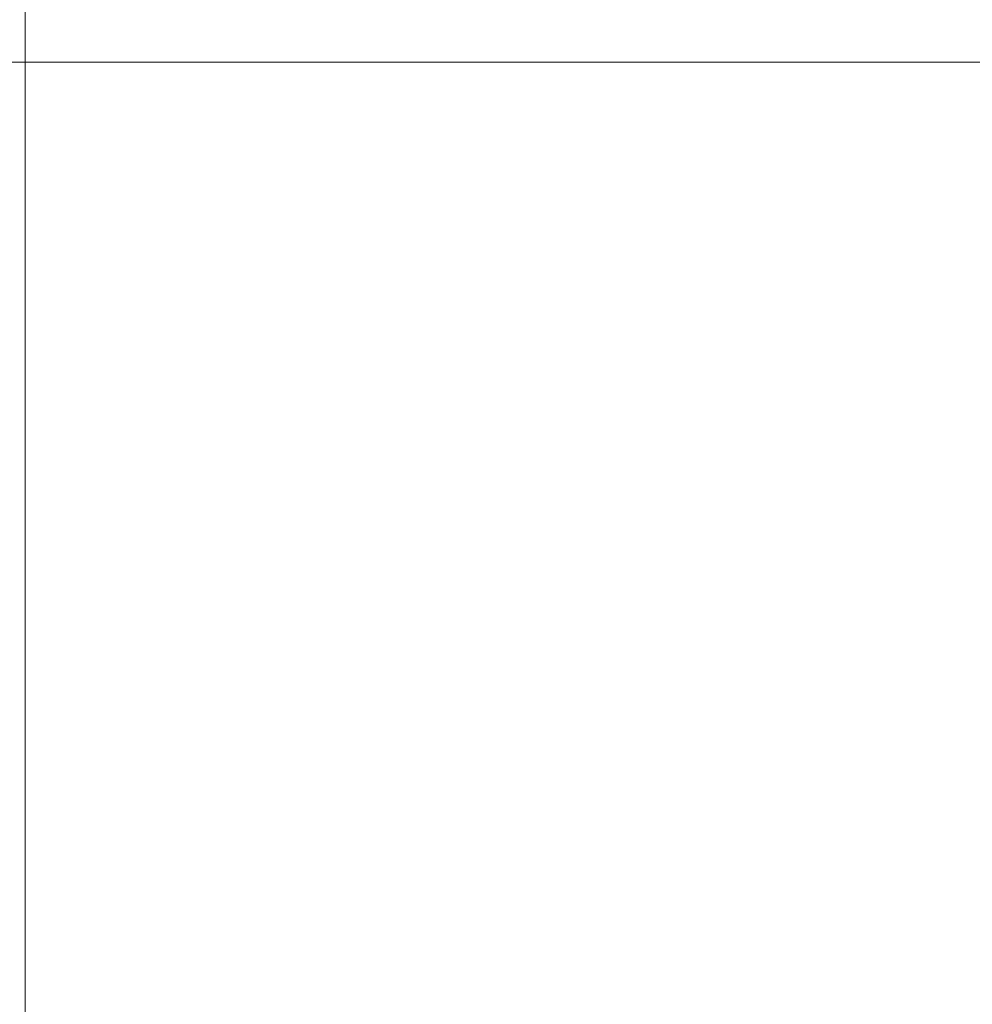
# Model space of a CAD drawing. Extents: x -420 to 300, y 62 to 1112.
# Tile 98 of 256: x -302.32 to -298.44, y 436.82 to 440.83. Entities that reach past the tile are written whole.
import ezdxf
from ezdxf.lldxf.tags import DXFTag

# ---------------------------------------------------------------- set-up
doc = ezdxf.new("R2010")
doc.units = 0
doc.layers.get('0').update_dxf_attribs({"lineweight": 13})
doc.layers.add('60- 61 allgemeine Ausstattung- 4 Terrassen', color=9, linetype='Continuous', lineweight=9, true_color=0x808080)
doc.layers.add('70 -71 Achsen- 1 Gebäudeachsen', color=7, linetype='STRICHPUNKT2-A06CPUWML0', lineweight=18)
tags = doc.linetypes.add('STRICHPUNKT2-A06CPUWML0', pattern=[12.7, 6.35, -3.175, 0, -3.175]).pattern_tags.tags
tags[10:11] = [DXFTag(74, 4), DXFTag(75, 0), DXFTag(340, '0'), DXFTag(46, 0.0), DXFTag(50, 0.0), DXFTag(44, 0.0), DXFTag(45, 0.0)]
tags[8:9] = [DXFTag(74, 4), DXFTag(75, 0), DXFTag(340, '0'), DXFTag(46, 0.0), DXFTag(50, 0.0), DXFTag(44, 0.0), DXFTag(45, 0.0)]
tags[6:7] = [DXFTag(74, 4), DXFTag(75, 0), DXFTag(340, '0'), DXFTag(46, 0.0), DXFTag(50, 0.0), DXFTag(44, 0.0), DXFTag(45, 0.0)]
tags[4:5] = [DXFTag(74, 4), DXFTag(75, 0), DXFTag(340, '0'), DXFTag(46, 0.0), DXFTag(50, 0.0), DXFTag(44, 0.0), DXFTag(45, 0.0)]

# ---------------------------------------------------------------- blocks, each defined once
blk = doc.blocks.new('Referenz-A06CPUWNL0', base_point=(-395.2377, 76.9534))
at = {"layer": '60- 61 allgemeine Ausstattung- 4 Terrassen', "color": 0}
blk.add_line((-307.4977, 440.6534), (3.5023, 440.6534), dxfattribs=at)
at = {"layer": '70 -71 Achsen- 1 Gebäudeachsen', "color": 0, "linetype": 'STRICHPUNKT2-A06CPUWML0', "ltscale": 0.18}
blk.add_line((-302.2977, 1084.3934), (-302.2977, 84.9534), dxfattribs=at)

msp = doc.modelspace()

# ---------------------------------------------------------------- block references
at = {"color": 8, "lineweight": 13, "ltscale": 0.13, "true_color": 0x808080}
msp.add_blockref('Referenz-A06CPUWNL0', (-395.2377, 76.9534), dxfattribs=at)

doc.saveas('drawing.dxf')
